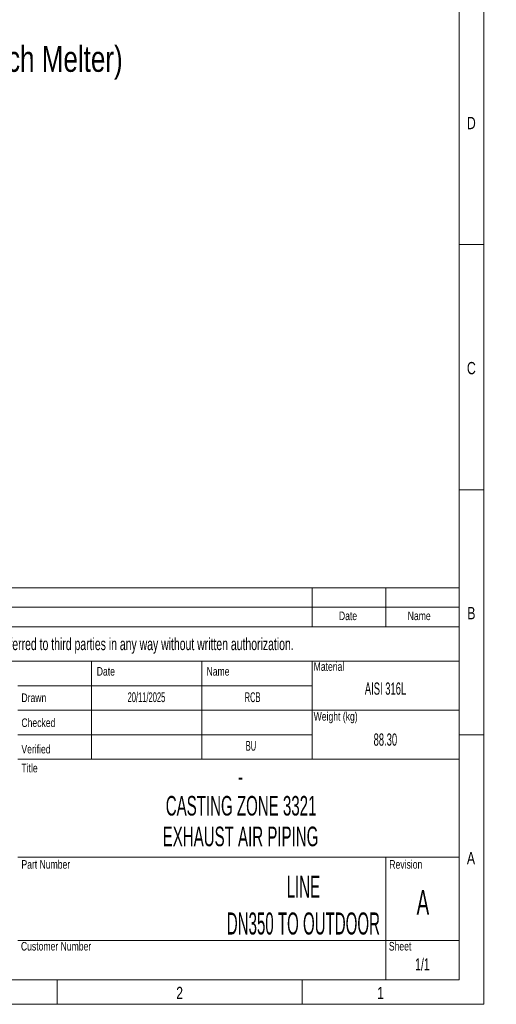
# Model space of a CAD drawing. Header units: millimetres. Extents: x 15 to 592, y 5 to 415.
# Tile 12 of 13: x 494 to 592, y 5 to 206. Entities that reach past the tile are written whole.
import ezdxf

# ---------------------------------------------------------------- set-up
doc = ezdxf.new("R2010")
doc.units = ezdxf.units.MM
doc.layers.add('COTAS', color=166, linetype='Continuous')
doc.layers.add('SLD-0', color=179, linetype='Continuous')
doc.styles.add('SLDTEXTSTYLE0', font='TXT', dxfattribs={"width": 0.75})
doc.styles.add('SLDTEXTSTYLE1', font='TXT', dxfattribs={"width": 0.574367})
doc.styles.add('SLDTEXTSTYLE2', font='TXT', dxfattribs={"width": 0.638186})
doc.styles.add('SLDTEXTSTYLE3', font='TXT', dxfattribs={"width": 0.510549})

msp = doc.modelspace()

# ---------------------------------------------------------------- linework, layer by layer
at = {"color": 7, "linetype": 'Continuous', "lineweight": 18}
for p, q in [((589, 415), (589, 5)), ((584, 410), (584, 10)), ((584, 160), (589, 160)), ((584, 110), (589, 110)), ((404, 90), (584, 90)), ((554, 90), (554, 82)), ((569, 90), (569, 82)), ((584, 90), (584, 10)), ((404, 86), (584, 86)), ((404, 82), (584, 82)), ((404, 75), (584, 75)), ((509, 75), (509, 55)), ((531.5, 75), (531.5, 55)), ((554, 75), (554, 70)), ((554, 70), (494, 70)), ((554, 70), (554, 65)), ((554, 65), (494, 65)), ((554, 65), (554, 60)), ((554, 65), (584, 65)), ((554, 60), (494, 60)), ((554, 60), (554, 55)), ((584, 60), (589, 60)), ((494, 55), (509, 55)), ((509, 55), (531.5, 55)), ((531.5, 55), (554, 55)), ((554, 55), (584, 55)), ((494, 35), (584, 35)), ((569, 35), (569, 10)), ((494, 18), (584, 18)), ((584, 10), (20, 10)), ((404, 10), (584, 10)), ((502, 10), (502, 5)), ((552, 10), (552, 5)), ((589, 5), (15, 5))]:
    msp.add_line(p, q, dxfattribs=at)

# ---------------------------------------------------------------- texts
at = {"color": 7, "linetype": 'Continuous', "lineweight": 0}
for s, insert, char_height, attachment_point, style in [('D', (586.47135, 186.06267), 2.5, 2, 'SLDTEXTSTYLE0'), ('C', (586.47396, 136.06267), 2.5, 2, 'SLDTEXTSTYLE0'), ('Date', (561.32058, 85.13631), 1.75, 2, 'SLDTEXTSTYLE0'), ('Name', (575.83281, 85.13631), 1.75, 2, 'SLDTEXTSTYLE0'), ('B', (586.4809, 86.06267), 2.5, 2, 'SLDTEXTSTYLE0'), ('Material', (554.31017, 74.79649), 1.75, 1, 'SLDTEXTSTYLE0'), ('Date', (510.07035, 73.81161), 1.75, 1, 'SLDTEXTSTYLE0'), ('Name', (532.46556, 73.81161), 1.75, 1, 'SLDTEXTSTYLE0'), ('Drawn', (494.70003, 68.42429), 1.75, 1, 'SLDTEXTSTYLE0'), ('Weight (kg)', (554.31017, 64.62334), 1.75, 1, 'SLDTEXTSTYLE0'), ('Checked', (494.70003, 63.32744), 1.75, 1, 'SLDTEXTSTYLE0'), ('Verified', (494.70003, 57.93582), 1.75, 1, 'SLDTEXTSTYLE0'), ('Title', (494.70003, 54.07419), 1.75, 1, 'SLDTEXTSTYLE0'), ('Part Number', (494.70003, 34.42461), 1.75, 1, 'SLDTEXTSTYLE0'), ('Revision', (569.74402, 34.42461), 1.75, 1, 'SLDTEXTSTYLE0'), ('A', (586.40017, 36.06267), 2.5, 2, 'SLDTEXTSTYLE0'), ('LINE^JDN350 TO OUTDOOR', (552.21481, 31.23944), 4.5, 2, 'SLDTEXTSTYLE3'), ('Customer Number', (494.6026, 17.72408), 1.75, 1, 'SLDTEXTSTYLE0'), ('Sheet', (569.64658, 17.72408), 1.75, 1, 'SLDTEXTSTYLE0'), ('2', (526.97483, 8.56267), 2.5, 2, 'SLDTEXTSTYLE0'), ('1', (567.97483, 8.56267), 2.5, 2, 'SLDTEXTSTYLE0')]:
    msp.add_mtext(s, dxfattribs=dict(at, insert=insert, char_height=char_height, attachment_point=attachment_point, style=style))
at = {"layer": 'COTAS', "insert": (435.12777, 200.55283), "char_height": 5.2916667, "attachment_point": 1, "style": 'SLDTEXTSTYLE0'}
msp.add_mtext('QTY: 4 units (one for each Melter)', dxfattribs=at)
at = {"layer": 'SLD-0', "color": 7, "attachment_point": 2}
for s, insert, char_height, style in [('This drawing is property of INSERTEC. Must not be copied or transferred to third parties in any way without written authorization.', (489.52452, 79.76737), 2.5, 'SLDTEXTSTYLE2'), ('AISI 316L', (568.96475, 70.67163), 2.5, 'SLDTEXTSTYLE1'), ('20/11/2025', (520.19939, 68.66294), 2, 'SLDTEXTSTYLE1'), ('RCB', (541.85295, 68.66294), 2, 'SLDTEXTSTYLE1'), ('88.30', (568.93843, 60.26743), 2.5, 'SLDTEXTSTYLE1'), ('BU', (541.51573, 58.74879), 2, 'SLDTEXTSTYLE1'), ('-', (539.40431, 53.48919), 4, 'SLDTEXTSTYLE1'), ('CASTING ZONE 3321', (539.51141, 47.51473), 4, 'SLDTEXTSTYLE1'), ('EXHAUST AIR PIPING', (539.39602, 41.25275), 4, 'SLDTEXTSTYLE1'), ('A', (576.59481, 28.30463), 5, 'SLDTEXTSTYLE1'), ('1/1', (576.49515, 14.40205), 2.5, 'SLDTEXTSTYLE2')]:
    msp.add_mtext(s, dxfattribs=dict(at, insert=insert, char_height=char_height, style=style))

doc.saveas('drawing.dxf')
